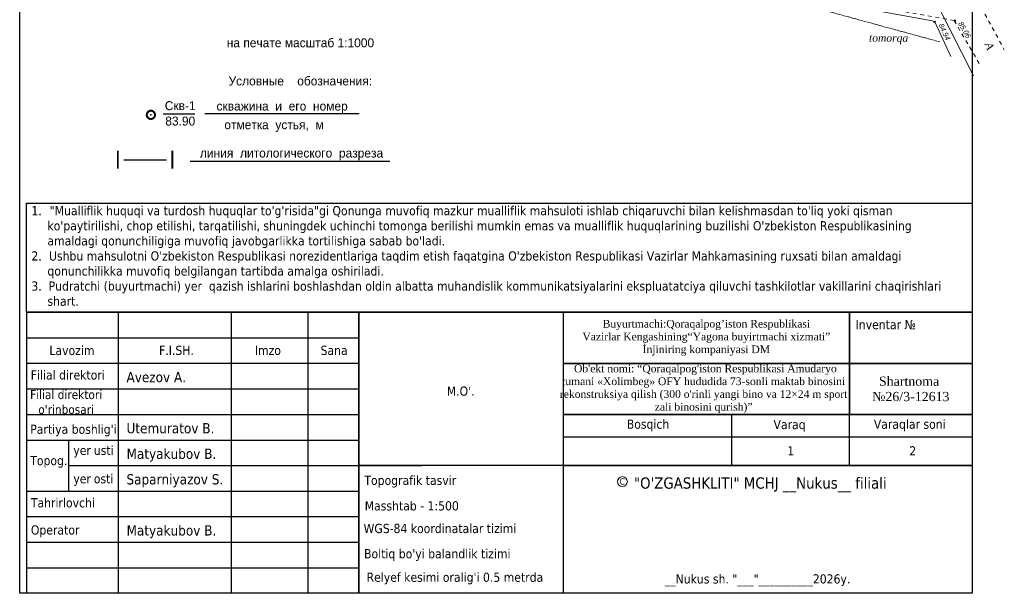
# Model space of a CAD drawing. Extents: x 744948 to 745202, y 4654927 to 4655252.
# Tile 1 of 11: x 744989 to 745182, y 4654927 to 4655039. Entities that reach past the tile are written whole.
import ezdxf
from ezdxf.enums import TextEntityAlignment as Align

# ---------------------------------------------------------------- set-up
doc = ezdxf.new("R2010")
doc.units = 0
doc.header["$LTSCALE"] = 0.5
doc.header["$MEASUREMENT"] = 0
doc.linetypes.add('Auto_Street_NotBorder_Line_m1', pattern=[3, 1.5, -1.5])
doc.linetypes.add('Relef_Horizontal_Basic_m1', pattern=[1, 1, 0])
for name, color, linetype in [('(004) Точки рельефа', 7, 'Continuous'), ('(010) Геол. Выработки', 7, 'Continuous'), ('DECOR_OBJCT_#####_L', 7, 'Continuous'), ('DECOR_OBJCT_#####_T', 7, 'Continuous'), ('ситуация', 7, 'Continuous')]:
    doc.layers.add(name, color=color, linetype=linetype)
for name, color, linetype, lineweight, true_color in [('AUTO#_ROADS_EXIST_L', 7, 'Continuous', 15, 0x000000), ('AUTO#_ROADS_MTRAL_T', 7, 'Continuous', 15, 0x000000), ('COMMN_OBJCT_CONCT_L', 7, 'Continuous', 15, 0x000000), ('GREEN_VGTAT_#####_T', 7, 'Continuous', 15, 0x000000), ('GREEN_VGTAT_CNTUR_P', 7, 'Continuous', 15, 0x000000)]:
    doc.layers.add(name, color=color, linetype=linetype, lineweight=lineweight, true_color=true_color)
for name, color, linetype, true_color in [('RELEF_HRZNT_BASIC_L', 7, 'Continuous', 0x000000), ('RELEF_POINT_PICKT_B', 7, 'Continuous', 0x000000), ('RELEF_POINT_PICKT_T', 7, 'Continuous', 0x000000)]:
    doc.layers.add(name, color=color, linetype=linetype, true_color=true_color)
doc.styles.add('D-431', font='d431.ttf')
doc.styles.add('S', font='txtwr', dxfattribs={"oblique": 15})
doc.styles.add('SHRFT', font='TXT', dxfattribs={"width": 0.875})
doc.styles.add('Shtamp', font='tahoma.ttf')
doc.styles.add('БМ-431 (Times New Roman К)', font='timesi.ttf', dxfattribs={"height": 1})
doc.styles.add('Д-431 (Arial Narrow К)', font='ARIALNI.TTF', dxfattribs={"height": 1})
doc.linetypes.add('Commnctn_Connect_Line_Unground_m1', pattern='A,4,[3,Topography.shx,S=2.5,R=0,X=0,Y=0],4,-0.5,1,-0.5', length=10)
doc.linetypes.add('Vegetation_Line_Contour_Manual_m1', pattern='A,0,[3,Topography.shx,S=1,R=0,X=0,Y=0],-1.5', length=1.5)

# ---------------------------------------------------------------- blocks, each defined once
blk = doc.blocks.new('PointHight_m1')
at = {"layer": 'RELEF_POINT_PICKT_B', "linetype": 'Continuous', "lineweight": 15, "true_color": 0x000000}
h = blk.add_hatch(color=18, dxfattribs=at)
edge = h.paths.add_edge_path()
edge.add_arc((0, 0), 0.3, 0, 360)
at = {"layer": 'RELEF_POINT_PICKT_B', "color": 18, "linetype": 'Continuous', "lineweight": 15, "true_color": 0x000000}
blk.add_circle((0, 0), 0.3, dxfattribs=at)
blk.add_point((0, 0), dxfattribs=at)
blk = doc.blocks.new('I00895')
at = {"linetype": 'Continuous'}
blk.add_line((0.005, 0.05), (0.005, -0.05), dxfattribs=at)
at = {"linetype": 'Continuous', "const_width": 0.4}
blk.add_lwpolyline([(-0.805, 0, 1), (0.805, 0, 1)], format="xyb", close=True, dxfattribs=at)
at = {"linetype": 'Continuous'}
blk.add_point((0.005, 0), dxfattribs=at)
at = {"color": 4, "style": 'S', "oblique": 15}
blk.add_attdef('Z', (1.538538, -0.658541), '', height=2, dxfattribs=at)

msp = doc.modelspace()

# ---------------------------------------------------------------- linework, layer by layer
at = {"lineweight": 30}
msp.add_line((745009.5, 4655011.83), (745017.83, 4655011.83), dxfattribs=at)
msp.add_lwpolyline([(745175.48, 4654926.98), (744989.13, 4654926.98), (744989.13, 4655204.59), (745175.48, 4655204.59)], close=True)
at = {"layer": 'AUTO#_ROADS_EXIST_L', "color": 18, "linetype": 'Auto_Street_NotBorder_Line_m1', "lineweight": 15, "true_color": 0x000000, "flags": 128}
for points in [[(745100.71, 4655182.64), (745104.45, 4655175.58), (745111.62, 4655160.68), (745125.37, 4655138.42), (745143.15, 4655103.74), (745143.15, 4655103.74), (745154.8, 4655082.27), (745176.67, 4655042.7), (745181.77, 4655033.35)], [(745171.97, 4655039.08), (745176.94, 4655030.51)]]:
    msp.add_lwpolyline(points, dxfattribs=at)
at = {"layer": 'AUTO#_ROADS_EXIST_L', "color": 18, "linetype": 'Auto_Street_NotBorder_Line_m1', "lineweight": 15, "true_color": 0x000000, "elevation": 84.19, "flags": 128}
msp.add_lwpolyline([(745171.97, 4655039.08), (745171.97, 4655039.08), (745131.27, 4655046.31), (745088.98, 4655058.36), (745061.69, 4655066.3), (745062.66, 4655069.68), (745088.18, 4655062.24), (745097.54, 4655059.51), (745099.28, 4655060.87), (745105.56, 4655082.85), (745112.13, 4655105.87), (745111.16, 4655107.73), (745091.07, 4655113.54), (745090.17, 4655113.84), (745082.69, 4655115.74), (745063.31, 4655121.14), (745031.64, 4655130), (745023.14, 4655131.99), (744994.94, 4655138.84), (744993.84, 4655140.4), (744998.79, 4655156.61), (745005.19, 4655178.24), (745007.96, 4655177.39), (745015.77, 4655175.27)], dxfattribs=at)
at = {"layer": 'COMMN_OBJCT_CONCT_L', "color": 3, "linetype": 'Commnctn_Connect_Line_Unground_m1', "lineweight": 15, "true_color": 0x00ff00, "flags": 128}
msp.add_lwpolyline([(745056.31, 4655172.26), (745063.59, 4655174.14), (745066.92, 4655173.46), (745072.23, 4655170.86), (745083.75, 4655166.7), (745090.93, 4655166.16), (745098.97, 4655167.89), (745103.7, 4655160.38), (745113.69, 4655145.25), (745128.97, 4655118.66), (745140.83, 4655097.47), (745157.19, 4655064.81), (745175.76, 4655028.24)], dxfattribs=at)
at = {"layer": 'DECOR_OBJCT_#####_L'}
for p, q in [((744990.48, 4654981.98), (745175.48, 4654981.98)), ((744990.48, 4654981.98), (744990.48, 4654926.98)), ((745055.48, 4654926.98), (745055.48, 4654981.98)), ((745175.48, 4654981.98), (745175.48, 4654926.98)), ((745175.48, 4654926.98), (744990.48, 4654926.98))]:
    msp.add_line(p, q, dxfattribs=at)
msp.add_lwpolyline([(745175.48, 4654981.98), (744990.48, 4654981.98), (744990.48, 4655003.36), (745175.48, 4655003.36)], close=True, dxfattribs=at)
at = {"layer": 'DECOR_OBJCT_#####_L', "flags": 128}
for points in [[(745008.48, 4654926.98), (745008.48, 4654981.98), (745030.48, 4654981.98), (745030.48, 4654926.98)], [(745045.48, 4654981.98), (745045.48, 4654926.98)], [(745055.48, 4654981.98), (745055.48, 4654926.98)], [(745095.48, 4654981.98), (745095.48, 4654926.98)], [(745151.48, 4654951.98), (745151.48, 4654981.98), (745151.48, 4654961.98)], [(744990.48, 4654976.98), (745055.48, 4654976.98)], [(745055.48, 4654971.98), (744990.48, 4654971.98)], [(744990.48, 4654966.98), (745055.48, 4654966.98)], [(744990.48, 4654961.98), (745055.48, 4654961.98)], [(745128.48, 4654951.98), (745128.48, 4654961.98)], [(745095.48, 4654957.6), (745175.48, 4654957.6)], [(744990.48, 4654956.98), (745055.48, 4654956.98)], [(744998.74, 4654946.98), (744998.74, 4654956.98)], [(744998.74, 4654951.98), (745067.79, 4654951.98)], [(745095.48, 4654951.98), (745055.48, 4654951.98)], [(744990.48, 4654946.98), (745055.48, 4654946.98)], [(744990.48, 4654941.98), (745055.48, 4654941.98)], [(744990.48, 4654936.98), (745055.48, 4654936.98)], [(744990.48, 4654931.98), (745055.48, 4654931.98)]]:
    msp.add_lwpolyline(points, dxfattribs=at)
at = {"layer": 'DECOR_OBJCT_#####_L'}
msp.add_lwpolyline([(745175.48, 4654981.98), (745175.48, 4654926.98)], dxfattribs=at)
at = {"layer": 'DECOR_OBJCT_#####_L', "flags": 128}
for points in [[(745095.48, 4654971.98), (745175.48, 4654971.98)], [(745095.48, 4654961.98), (745175.48, 4654961.98)], [(745095.48, 4654951.98), (745175.48, 4654951.98)]]:
    msp.add_lwpolyline(points, close=True, dxfattribs=at)
at = {"layer": 'DECOR_OBJCT_#####_L', "lineweight": 20}
msp.add_circle((745107.04, 4654948.83), 0.978, dxfattribs=at)
at = {"layer": 'GREEN_VGTAT_CNTUR_P', "color": 18, "linetype": 'Vegetation_Line_Contour_Manual_m1', "lineweight": 15, "true_color": 0x000000, "flags": 128}
msp.add_lwpolyline([(745071, 4655051.14), (745069.91, 4655051.37), (745070.66, 4655053.46), (745073.05, 4655060.23), (745073.5, 4655060.56), (745074.62, 4655060.69), (745090.27, 4655057.35), (745120.93, 4655048.93), (745131.13, 4655045.71), (745167.67, 4655038.99), (745168.15, 4655038.79), (745171.33, 4655032.01)], dxfattribs=at)
at = {"layer": 'RELEF_HRZNT_BASIC_L', "color": 34, "linetype": 'Relef_Horizontal_Basic_m1', "lineweight": 15, "true_color": 0xa55200, "elevation": 83.5, "flags": 128}
msp.add_lwpolyline([(745169.16, 4655034.89), (745122.88, 4655047.53), (745122.54, 4655047.64), (745122.12, 4655047.79), (745121.61, 4655048.01), (745121, 4655048.32), (745120.29, 4655048.72), (745119.47, 4655049.25), (745119.27, 4655049.39)], dxfattribs=at)
at = {"layer": 'ситуация', "color": 0}
for p, q in [((745025.38, 4655020.9), (745055.54, 4655020.9)), ((745022.49, 4655011.55), (745061.53, 4655011.54))]:
    msp.add_line(p, q, dxfattribs=at)
at = {"layer": 'ситуация', "color": 0, "elevation": -0.08}
msp.add_lwpolyline([(745017.18, 4655020.84), (745023.37, 4655020.84)], dxfattribs=at)

# ---------------------------------------------------------------- block references
at = {"layer": '(010) Геол. Выработки'}
msp.add_blockref('I00895', (745014.8, 4655020.61, -0.08), dxfattribs=at)
at = {"layer": 'RELEF_POINT_PICKT_B', "color": 18, "true_color": 0x000000, "xscale": 0.5, "yscale": 0.5, "zscale": 0.5}
for p in [(745168.15, 4655038.79, 84.94), (745172.09, 4655039.06, 85.06)]:
    msp.add_blockref('PointHight_m1', p, dxfattribs=at)

# ---------------------------------------------------------------- texts
at = {"layer": '(004) Точки рельефа', "style": 'D-431'}
msp.add_text('83.90', height=1.75, dxfattribs=at).set_placement((745017.62, 4655018.52, -0.08))
at = {"layer": '(010) Геол. Выработки', "style": 'D-431'}
for s, p in [('на печате масштаб 1:1000', (745029.64, 4655033.84)), ('Условные    обозначения:', (745029.99, 4655026.37)), ('Скв-1', (745017.52, 4655021.53, -0.08)), ('скважина  и  его  номер ', (745027.64, 4655021.45)), ('отметка  устья,  м', (745029.17, 4655017.8))]:
    msp.add_text(s, height=1.75, dxfattribs=at).set_placement(p)
at = {"lineweight": 30, "style": 'SHRFT', "width": 0.75}
for p in [(745007.85, 4655010.09), (745018.51, 4655010.09)]:
    msp.add_text('I', height=3.5, dxfattribs=at).set_placement(p)
at = {"lineweight": 30, "style": 'D-431'}
msp.add_text('линия  литологического  разреза  ', height=1.75, dxfattribs=at).set_placement((745024.4, 4655012.26))
at = {"layer": 'AUTO#_ROADS_MTRAL_T', "color": 18, "true_color": 0x000000, "style": 'БМ-431 (Times New Roman К)'}
msp.add_text('A', height=1.5, rotation=294.2409, dxfattribs=at).set_placement((745178.19, 4655033.77), align=Align.CENTER)
at = {"layer": 'DECOR_OBJCT_#####_T', "char_height": 1.8, "attachment_point": 1, "style": 'Shtamp'}
for s, insert, width, line_spacing_factor in [('{\\W2.32656; }1.{\\W2.29062; }"Mualliflik huquqi va turdosh huquqlar to\'g\'risida"gi Qonunga muvofiq mazkur mualliflik mahsuloti ishlab chiqaruvchi bilan kelishmasdan to\'liq yoki qisman \\P{\\W6.97968; }ko\'paytirilishi, chop etilishi, tarqatilishi, shuningdek uchinchi tomonga berilishi mumkin emas va mualliflik huquqlarining buzilishi O\'zbekiston Respublikasining \\P{\\W6.97968; }amaldagi qonunchiligiga muvofiq javobgarlikka tortilishiga sabab bo\'ladi.\\P{\\W2.32656; }2.{\\W2.10781; }Ushbu mahsulotni O\'zbekiston Respublikasi norezidentlariga taqdim etish faqatgina O\'zbekiston Respublikasi Vazirlar Mahkamasining ruxsati bilan amaldagi \\P{\\W6.97968; }qonunchilikka muvofiq belgilangan tartibda amalga oshiriladi.\\P{\\W2.32656; }3.  Pudratchi (buyurtmachi) yer  q{\\fTahoma|b0|i0|c238|p34;azish} ishlarini boshlashdan oldin albatta muhandislik kommunikatsiyalarini ekspluatatciya qiluvсhi tashkilotlar vakillarini chaqirishlari \\P{\\W6.97968; }shart.\\P{\\W2.32656; } ', (744989.85, 4655002.76), 184.3734, 0.983333), ('Filial direktori', (744991.29, 4654970.61), 16.6541, 0.8)]:
    msp.add_mtext(s, dxfattribs=dict(at, insert=insert, width=width, line_spacing_factor=line_spacing_factor))
at = {"layer": 'DECOR_OBJCT_#####_T', "style": 'Shtamp'}
for s, insert, char_height, width, attachment_point in [('{\\fTimes New Roman|b0|i0|c0|p18;Buyurtmachi:Qoraqalpogʼiston Respublikasi\\PVazirlar Kengashining“Yagona buyirtmachi xizmati”\\Pİnjiniring kompaniyasi DM }', (745123.48, 4654976.98), 1.5, 55.9982, 5), ('Inventar № ', (745152.68, 4654980.47), 1.8, 21.112, 1), ('{\\fTahoma|b0|i0|c0|p34;Lavozim}', (744994.95, 4654975.41), 1.8, 174.4031, 1), ('{\\fTahoma|b0|i0|c0|p34;F.I.SH.}', (745016.4, 4654975.43), 1.8, 174.4031, 1), ('{\\fTahoma|b0|i0|c0|p34;Imzo}', (745035.14, 4654975.43), 1.8, 174.4031, 1), ('{\\fTahoma|b0|i0|c0|p34;Sana}', (745048, 4654975.43), 1.8, 174.4031, 1), ("\\pl-1.065; {\\fTimes New Roman|b0|i0|c0|p18;\\H0.8333x;Ob'ekt nomi: “Qoraqalpog'iston Respublikasi Amudaryo tumani «Xolimbeg» O\\fTimes New Roman|b0|i0|c162|p18;FY hududida 73-sonli maktab binosini rekonstruksiya qilish (300 o'rinli yangi bino va 12×24 m sport zali binosini qurish)”}", (745123.48, 4654966.98), 1.8, 55.9982, 5), ('Avezov A.', (745010.03, 4654970.29), 2, 166.4531, 1), ('{\\fTimes New Roman|b0|i0|c0|p18;Shartnoma  №26/3-12613}', (745163.48, 4654966.98), 1.8, 23.9992, 5), ("Filial direktori\\Po'rinbosari", (744998.22, 4654964.39), 1.75, 17.9994, 5), ("{\\fTahoma|b0|i0|c0|p34;M.O'.}", (745072.69, 4654967.45), 1.8, 174.4031, 1), ("{\\fTahoma|b0|i0|c0|p34;Partiya boshlig'i}", (744999.65, 4654958.84), 1.8, 17.9994, 5), ('Bosqich', (745107.91, 4654960.99), 1.8, 8.2286, 1), ('Varaqlar soni', (745156.24, 4654960.98), 1.8, 14.1279, 1), ('Utemuratov B.', (745010.03, 4654960.29), 2, 166.4531, 1), ('Varaq', (745136.62, 4654960.91), 1.8, 6.1905, 1), ('yer{\\T0.75; }usti', (744999.63, 4654955.86), 1.8, 174.4088, 1), ('Matyakubov B.', (745010.03, 4654955.29), 2, 166.4531, 1), ('1', (745139.32, 4654955.75), 1.8, 1.1688, 1), ('2', (745163.18, 4654955.76), 1.8, 1.2607, 1), ('Topog.', (744991.2, 4654953.86), 1.8, 174.4088, 1), ('yer{\\T0.75; }osti', (744999.63, 4654950.3), 1.8, 174.4088, 1), ('Saparniyazov S.', (745010.03, 4654950.29), 2, 166.4531, 1), ('Topografik tasvir', (745056.57, 4654949.99), 1.8, 43.3991, 1), ('C', (745106.49, 4654949.49), 1.23, 0.9987, 1), ('"O\'ZGASHKLITI" MCHJ __Nukus__ filiali', (745109.31, 4654949.67), 2.2106, 54.6858, 1), ('Tahrirlovchi', (744991.32, 4654945.6), 1.8, 174.4088, 1), ('Masshtab - 1:500', (745056.64, 4654945), 1.8, 36.6052, 1), ('Operator', (744991.32, 4654940.28), 1.8, 174.4088, 1), ('Matyakubov B.', (745010.03, 4654940.29), 2, 166.4531, 1), ('WGS-84 koordinatalar tizimi', (745056.42, 4654940.57), 1.8, 45.5539, 1), ("Boltiq bo'yi balandlik tizimi ", (745056.51, 4654935.63), 1.8, 43.3991, 1), ("Relyef kesimi oralig'i 0.5 metrda", (745057, 4654931.03), 1.8, 43.3991, 1), ('__Nukus sh. "___"__________2026y.', (745115.34, 4654930.7), 1.8, 43.6786, 1)]:
    msp.add_mtext(s, dxfattribs=dict(at, insert=insert, char_height=char_height, width=width, attachment_point=attachment_point))
at = {"layer": 'DECOR_OBJCT_#####_T', "insert": (745133.68, 4654938.84), "char_height": 0.002, "width": 23.3177, "attachment_point": 5}
msp.add_mtext('{\\fTahoma|b0|i0|c204|p34;\\C255;\\c16777215;"\\fTahoma|b0|i0|c0|p34;RALEX\\fTahoma|b0|i0|c204|p34;"}', dxfattribs=at)
at = {"layer": 'GREEN_VGTAT_#####_T', "color": 18, "true_color": 0x000000, "style": 'БМ-431 (Times New Roman К)'}
msp.add_text('tomorqa', height=1.5, dxfattribs=at).set_placement((745159.13, 4655035.43), align=Align.MIDDLE)
at = {"layer": 'RELEF_POINT_PICKT_T', "color": 18, "true_color": 0x000000, "style": 'Д-431 (Arial Narrow К)'}
for s, rotation, p in [('84.94', 295.1129, (745169.35, 4655038.41, 84.94)), ('85.06', 300.0897, (745173.13, 4655038.73, 85.06))]:
    msp.add_text(s, height=1, rotation=rotation, dxfattribs=at).set_placement(p, align=Align.MIDDLE_LEFT)

doc.saveas('drawing.dxf')
